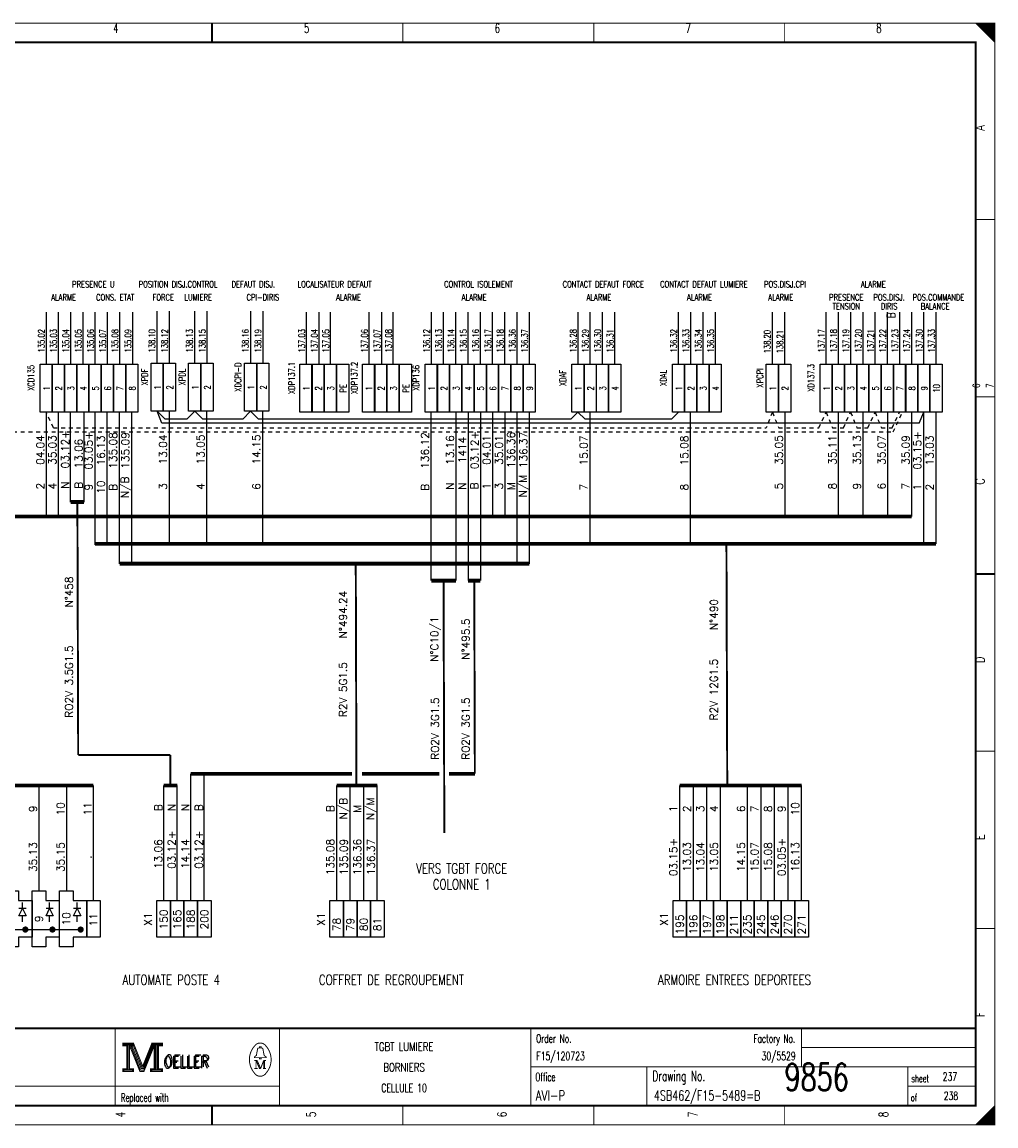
# Model space of a CAD drawing. Header units: centimetres. Extents: x 0 to 491, y -1040 to 69.
# Tile 23 of 181: x 365 to 391, y -920 to -891. Entities that reach past the tile are written whole.
import ezdxf
from ezdxf.enums import TextEntityAlignment as Align

# ---------------------------------------------------------------- set-up
doc = ezdxf.new("R2010")
doc.units = ezdxf.units.CM
doc.header["$MEASUREMENT"] = 0
for name, pattern in [('CONTINU', [0]), ('DISCONTINU', [0.15, 0.1, -0.05]), ('POINTILLE2', [0.1, 0.05, -0.05])]:
    doc.linetypes.add(name, pattern=pattern)
doc.layers.get('0').update_dxf_attribs({"color": 9, "linetype": 'CONTINUOUS'})
for name, color, linetype in [('POINTILLE', 5, 'DISCONTINU'), ('SCH-3', 3, 'CONTINU'), ('TEXTE', 3, 'CONTINUOUS'), ('TRAIFIN', 1, 'CONTINUOUS'), ('TRAIGROS', 2, 'CONTINUOUS'), ('TRAIMOY', 4, 'CONTINUOUS')]:
    doc.layers.add(name, color=color, linetype=linetype)
doc.styles.get("Standard").update_dxf_attribs({"font": 'romans.shx', "bigfont": 'TXT.shx'})

# ---------------------------------------------------------------- blocks, each defined once
blk = doc.blocks.new('BRND')
at = {"layer": 'TRAIFIN'}
for p, q in [((-0.73, -4.53), (0.8, -4.53)), ((0.8, -5.47), (0.8, -3.59)), ((0.8, -3.59), (2.68, -4.53)), ((2.68, -4.53), (0.8, -5.47)), ((2.68, -5.47), (2.68, -3.59)), ((2.68, -4.53), (4.27, -4.53))]:
    blk.add_line(p, q, dxfattribs=at)
at = {"layer": 'TRAIMOY'}
blk.add_lwpolyline([(-4.75, -7), (-4.75, -3.5), (-7.25, -3.5), (-7.25, 0), (7.25, 0), (7.25, -3.5), (4.75, -3.5), (4.75, -7)], close=True, dxfattribs=at)

msp = doc.modelspace()

# ---------------------------------------------------------------- linework, layer by layer
at = {"color": 0, "linetype": 'Continuous'}
for p, q in [((365.968, -900.321), (365.968, -898.977)), ((366.281, -900.321), (366.281, -898.977)), ((366.6, -900.321), (366.6, -898.977)), ((366.917, -900.321), (366.917, -898.977)), ((367.233, -900.321), (367.233, -898.977)), ((367.55, -900.321), (367.55, -898.977)), ((367.866, -900.321), (367.866, -898.977)), ((368.205, -900.321), (368.205, -898.977)), ((368.838, -900.298), (368.838, -898.954)), ((369.154, -900.298), (369.154, -898.954)), ((369.809, -900.298), (369.809, -898.954)), ((370.126, -900.298), (370.126, -898.954)), ((371.256, -900.298), (371.256, -898.954)), ((371.572, -900.298), (371.572, -898.954)), ((372.696, -900.321), (372.696, -898.977)), ((373.024, -900.321), (373.024, -898.977)), ((373.318, -900.321), (373.318, -898.977)), ((374.318, -900.321), (374.318, -898.977)), ((374.645, -900.321), (374.645, -898.977)), ((374.939, -900.321), (374.939, -898.977)), ((375.928, -900.321), (375.928, -898.977)), ((376.241, -900.321), (376.241, -898.977)), ((376.561, -900.321), (376.561, -898.977)), ((376.877, -900.321), (376.877, -898.977)), ((377.193, -900.321), (377.193, -898.977)), ((377.51, -900.321), (377.51, -898.977)), ((377.826, -900.321), (377.826, -898.977)), ((378.142, -900.321), (378.142, -898.977)), ((378.459, -900.321), (378.459, -898.977)), ((379.721, -900.321), (379.721, -898.977)), ((380.035, -900.321), (380.035, -898.977)), ((380.354, -900.321), (380.354, -898.977)), ((380.671, -900.321), (380.671, -898.977)), ((382.32, -900.321), (382.32, -898.977)), ((382.634, -900.321), (382.634, -898.977)), ((382.953, -900.321), (382.953, -898.977)), ((383.269, -900.321), (383.269, -898.977)), ((384.75, -900.321), (384.75, -898.977)), ((385.066, -900.321), (385.066, -898.977)), ((386.139, -900.321), (386.139, -898.977)), ((386.453, -900.321), (386.453, -898.977)), ((386.772, -900.321), (386.772, -898.977)), ((387.088, -900.321), (387.088, -898.977)), ((387.405, -900.321), (387.405, -898.977)), ((387.721, -900.321), (387.721, -898.977)), ((388.038, -900.321), (388.038, -898.977)), ((388.348, -900.321), (388.348, -898.977)), ((388.665, -900.321), (388.665, -898.977)), ((388.981, -900.321), (388.981, -898.977))]:
    msp.add_line(p, q, dxfattribs=at)
at = {"color": 0, "const_width": 0.025, "flags": 128}
for points in [[(350, -905.75), (350, -891.5), (390.5, -891.5), (390.5, -920), (350, -920), (350, -905.75)], [(390, -891.5), (390.5, -892), (390.475, -891.975), (390.475, -891.5), (390.45, -891.5), (390.45, -891.95), (390.425, -891.925), (390.425, -891.5), (390.4, -891.5), (390.4, -891.9), (390.375, -891.875), (390.375, -891.5), (390.35, -891.5), (390.35, -891.85), (390.325, -891.825)], [(390.15, -891.65), (390.15, -891.5), (390.125, -891.5), (390.125, -891.625), (390.1, -891.6), (390.1, -891.5), (390.075, -891.5), (390.075, -891.575), (390.05, -891.55), (390.05, -891.5), (390.025, -891.5), (390.025, -891.525)], [(390.325, -891.825), (390.325, -891.5), (390.3, -891.5), (390.3, -891.8), (390.275, -891.775), (390.275, -891.5), (390.25, -891.5), (390.25, -891.75), (390.225, -891.725), (390.225, -891.5), (390.2, -891.5), (390.2, -891.7), (390.175, -891.675), (390.175, -891.5), (390.15, -891.5)], [(367.95, -917.88), (367.95, -917.95), (368.05, -917.95), (368.05, -918.55), (367.95, -918.55), (367.95, -918.62), (368.22, -918.62), (368.22, -918.55), (368.12, -918.55), (368.12, -917.95), (368.22, -917.95), (368.22, -917.88), (367.95, -917.88)], [(368.22, -917.88), (368.46, -918.48), (368.7, -917.88)], [(368.7, -917.88), (368.7, -917.95), (368.8, -917.95), (368.8, -918.55), (368.7, -918.55), (368.7, -918.62), (368.97, -918.62), (368.97, -918.55), (368.87, -918.55), (368.87, -917.95), (368.97, -917.95), (368.97, -917.88), (368.7, -917.88)], [(368.07, -917.93), (368.07, -918.57), (368.1, -918.57), (368.1, -917.93)], [(368.12, -917.95), (368.39, -918.62), (368.49, -918.62), (368.76, -917.95)], [(368.18, -917.95), (368.42, -918.54), (368.46, -918.54)], [(368.22, -917.95), (368.44, -918.51), (368.47, -918.51)], [(368.46, -918.58), (368.49, -918.58), (368.74, -917.95)], [(368.46, -918.54), (368.48, -918.54), (368.72, -917.95)], [(368.76, -917.95), (368.76, -918.55), (368.66, -918.55), (368.66, -918.62), (368.71, -918.62)], [(368.78, -917.93), (368.78, -918.57), (368.83, -918.57), (368.83, -917.93), (368.85, -917.93), (368.85, -918.57)], [(371.48, -918.26), (371.35, -918.26), (371.35, -918.24), (371.4, -918.2), (371.43, -918.04)], [(371.48, -918.01), (371.48, -917.98), (371.52, -917.98), (371.52, -918.01)], [(371.52, -918.26), (371.65, -918.26), (371.65, -918.24), (371.6, -918.2), (371.57, -918.04)], [(371.39, -918.33), (371.39, -918.54), (371.35, -918.54)], [(371.39, -918.33), (371.48, -918.54), (371.51, -918.54)], [(390.475, -919.525), (390.475, -920), (390.45, -920), (390.45, -919.55), (390.425, -919.575), (390.425, -920), (390.4, -920), (390.4, -919.6), (390.375, -919.625), (390.375, -920), (390.35, -920), (390.35, -919.65), (390.325, -919.675), (390.325, -920), (390.3, -920)], [(390.125, -919.875), (390.125, -920), (390.1, -920), (390.1, -919.9), (390.075, -919.925), (390.075, -920), (390.05, -920), (390.05, -919.95), (390.025, -919.975), (390.025, -920)], [(390.3, -920), (390.3, -919.7), (390.275, -919.725), (390.275, -920), (390.25, -920), (390.25, -919.75), (390.225, -919.775), (390.225, -920), (390.2, -920), (390.2, -919.8), (390.175, -919.825), (390.175, -920), (390.15, -920), (390.15, -919.85), (390.125, -919.875)]]:
    msp.add_lwpolyline(points, dxfattribs=at)
at = {"color": 0, "flags": 128}
for points, const_width in [([(350, -891.5), (390.5, -891.5), (390.5, -920), (350, -920)], 0.025), ([(350.5, -892), (390, -892), (390, -919.5), (350.5, -919.5)], 0.05), ([(350.5, -892), (390, -892), (390, -919.5), (350.5, -919.5)], 0.025), ([(367.97, -917.9), (368.2, -917.9), (368.2, -917.93), (367.97, -917.93)], 0.025), ([(368.72, -917.9), (368.95, -917.9), (368.95, -917.93), (368.72, -917.93)], 0.025), ([(371.48, -918.26), (371.52, -918.26), (371.52, -918.29), (371.48, -918.29)], 0.025), ([(367.97, -918.57), (368.2, -918.57), (368.2, -918.6), (367.97, -918.6)], 0.025), ([(368.68, -918.57), (368.95, -918.57), (368.95, -918.6), (368.68, -918.6)], 0.025)]:
    msp.add_lwpolyline(points, close=True, dxfattribs=dict(at, const_width=const_width))
at = {"color": 0}
for points, const_width in [([(370.25, -892), (370.25, -891.5)], 0.05), ([(370.25, -891.5), (370.25, -892)], 0.025), ([(375.188, -891.5), (375.188, -892)], 0.025), ([(380.125, -891.5), (380.125, -892)], 0.025), ([(385.062, -891.5), (385.062, -892)], 0.025), ([(390.5, -896.583), (390, -896.583)], 0.025), ([(390.5, -901.167), (390, -901.167)], 0.025), ([(390, -905.75), (390.5, -905.75)], 0.05), ([(390.5, -905.75), (390, -905.75)], 0.025), ([(390.5, -910.333), (390, -910.333)], 0.025), ([(390.5, -914.917), (390, -914.917)], 0.025), ([(390, -917.5), (350.5, -917.5)], 0.05), ([(367.75, -917.5), (367.75, -919.5)], 0.025), ([(372, -917.5), (372, -919.5)], 0.025), ([(378.5, -917.5), (378.5, -919.5)], 0.025), ([(385.5, -917.5), (385.5, -918.5)], 0.025), ([(368.15, -917.95), (368.4, -918.58)], 0.025), ([(368.47, -918.51), (368.7, -917.94)], 0.025), ([(371.46, -918.01), (371.55, -918.01)], 0.025), ([(385.5, -918), (390, -918)], 0.025), ([(371.35, -918.33), (371.42, -918.33)], 0.025), ([(371.42, -918.33), (371.51, -918.54)], 0.025), ([(371.51, -918.54), (371.59, -918.33)], 0.025), ([(371.59, -918.54), (371.59, -918.33)], 0.025), ([(371.59, -918.33), (371.65, -918.33)], 0.025), ([(371.61, -918.33), (371.61, -918.54)], 0.025), ([(368.4, -918.58), (368.46, -918.58)], 0.025), ([(371.39, -918.54), (371.43, -918.54)], 0.025), ([(371.65, -918.54), (371.57, -918.54)], 0.025), ([(378.5, -918.5), (390, -918.5)], 0.025), ([(381.5, -918.5), (381.5, -919.5)], 0.025), ([(388.25, -918.5), (388.25, -919.5)], 0.025), ([(350.5, -919), (372, -919)], 0.025), ([(388.25, -919), (390, -919)], 0.025), ([(370.25, -919.5), (370.25, -920)], 0.05), ([(370.25, -920), (370.25, -919.5)], 0.025), ([(375.188, -920), (375.188, -919.5)], 0.025), ([(380.125, -920), (380.125, -919.5)], 0.025), ([(385.062, -920), (385.062, -919.5)], 0.025), ([(390.5, -919.5), (390, -920)], 0.025)]:
    msp.add_lwpolyline(points, dxfattribs=dict(at, const_width=const_width))
at = {"color": 0, "linetype": 'Continuous'}
for points in [[(365.805, -900.322), (366.122, -900.322), (366.122, -901.564), (365.805, -901.564)], [(366.119, -900.322), (366.435, -900.322), (366.435, -901.564), (366.119, -901.564)], [(366.438, -900.322), (366.754, -900.322), (366.754, -901.564), (366.438, -901.564)], [(366.754, -900.322), (367.071, -900.322), (367.071, -901.564), (366.754, -901.564)], [(367.071, -900.322), (367.387, -900.322), (367.387, -901.564), (367.071, -901.564)], [(367.387, -900.322), (367.704, -900.322), (367.704, -901.564), (367.387, -901.564)], [(367.704, -900.322), (368.02, -900.322), (368.02, -901.564), (367.704, -901.564)], [(368.02, -900.322), (368.336, -900.322), (368.336, -901.564), (368.02, -901.564)], [(368.675, -900.299), (368.992, -900.299), (368.992, -901.542), (368.675, -901.542)], [(368.992, -900.299), (369.308, -900.299), (369.308, -901.542), (368.992, -901.542)], [(369.647, -900.299), (369.963, -900.299), (369.963, -901.542), (369.647, -901.542)], [(369.963, -900.299), (370.28, -900.299), (370.28, -901.542), (369.963, -901.542)], [(371.093, -900.299), (371.41, -900.299), (371.41, -901.542), (371.093, -901.542)], [(371.41, -900.299), (371.726, -900.299), (371.726, -901.542), (371.41, -901.542)], [(372.523, -900.322), (372.839, -900.322), (372.839, -901.564), (372.523, -901.564)], [(372.836, -900.322), (373.153, -900.322), (373.153, -901.564), (372.836, -901.564)], [(373.155, -900.322), (373.472, -900.322), (373.472, -901.564), (373.155, -901.564)], [(373.475, -900.322), (373.791, -900.322), (373.791, -901.564), (373.475, -901.564)], [(374.144, -900.322), (374.46, -900.322), (374.46, -901.564), (374.144, -901.564)], [(374.458, -900.322), (374.774, -900.322), (374.774, -901.564), (374.458, -901.564)], [(374.777, -900.322), (375.093, -900.322), (375.093, -901.564), (374.777, -901.564)], [(375.096, -900.322), (375.412, -900.322), (375.412, -901.564), (375.096, -901.564)], [(375.765, -900.322), (376.082, -900.322), (376.082, -901.564), (375.765, -901.564)], [(376.079, -900.322), (376.395, -900.322), (376.395, -901.564), (376.079, -901.564)], [(376.398, -900.322), (376.715, -900.322), (376.715, -901.564), (376.398, -901.564)], [(376.715, -900.322), (377.031, -900.322), (377.031, -901.564), (376.715, -901.564)], [(377.031, -900.322), (377.347, -900.322), (377.347, -901.564), (377.031, -901.564)], [(377.347, -900.322), (377.664, -900.322), (377.664, -901.564), (377.347, -901.564)], [(377.664, -900.322), (377.98, -900.322), (377.98, -901.564), (377.664, -901.564)], [(377.98, -900.322), (378.296, -900.322), (378.296, -901.564), (377.98, -901.564)], [(378.296, -900.322), (378.613, -900.322), (378.613, -901.564), (378.296, -901.564)], [(379.559, -900.322), (379.875, -900.322), (379.875, -901.564), (379.559, -901.564)], [(379.873, -900.322), (380.189, -900.322), (380.189, -901.564), (379.873, -901.564)], [(380.192, -900.322), (380.508, -900.322), (380.508, -901.564), (380.192, -901.564)], [(380.508, -900.322), (380.825, -900.322), (380.825, -901.564), (380.508, -901.564)], [(382.158, -900.322), (382.474, -900.322), (382.474, -901.564), (382.158, -901.564)], [(382.471, -900.322), (382.788, -900.322), (382.788, -901.564), (382.471, -901.564)], [(382.791, -900.322), (383.107, -900.322), (383.107, -901.564), (382.791, -901.564)], [(383.107, -900.322), (383.423, -900.322), (383.423, -901.564), (383.107, -901.564)], [(384.587, -900.322), (384.904, -900.322), (384.904, -901.564), (384.587, -901.564)], [(384.904, -900.322), (385.22, -900.322), (385.22, -901.564), (384.904, -901.564)], [(385.977, -900.322), (386.293, -900.322), (386.293, -901.564), (385.977, -901.564)], [(386.291, -900.322), (386.607, -900.322), (386.607, -901.564), (386.291, -901.564)], [(386.61, -900.322), (386.926, -900.322), (386.926, -901.564), (386.61, -901.564)], [(386.926, -900.322), (387.242, -900.322), (387.242, -901.564), (386.926, -901.564)], [(387.242, -900.322), (387.559, -900.322), (387.559, -901.564), (387.242, -901.564)], [(387.559, -900.322), (387.875, -900.322), (387.875, -901.564), (387.559, -901.564)], [(387.875, -900.322), (388.192, -900.322), (388.192, -901.564), (387.875, -901.564)], [(388.186, -900.322), (388.502, -900.322), (388.502, -901.564), (388.186, -901.564)], [(388.502, -900.322), (388.819, -900.322), (388.819, -901.564), (388.502, -901.564)], [(388.819, -900.322), (389.135, -900.322), (389.135, -901.564), (388.819, -901.564)]]:
    msp.add_lwpolyline(points, close=True, dxfattribs=at)
at = {"color": 0, "const_width": 0.025, "flags": 128}
for points in [[(371.649, -917.96, 0.530775), (371.351, -917.959, 0.530775)], [(371.35, -917.961, 0.373815), (371.349, -918.657, 0.373815)], [(371.46, -918.01, 0.414214), (371.43, -918.04, 0.414214)], [(371.57, -918.04, 0.414214), (371.54, -918.01, 0.414214)], [(371.65, -918.66, 0.378582), (371.646, -917.956, 0.378582)], [(371.35, -918.66, 0.532213), (371.649, -918.661, 0.532213)]]:
    msp.add_lwpolyline(points, format="xyb", dxfattribs=at)
at = {"layer": 'POINTILLE', "color": 0}
for points, const_width in [([(366.771, -903.888), (366.792, -910.431)], 0.05), ([(383.556, -904.971), (383.577, -911.23)], 0.05), ([(373.97, -905.484), (373.988, -911.23)], 0.05), ([(376.24, -905.922), (376.261, -912.449)], 0.05), ([(377.034, -905.922), (377.05, -910.918)], 0.05), ([(369.178, -910.431), (366.792, -910.431)], 0.05), ([(369.178, -911.221), (369.178, -910.431)], 0.05), ([(373.875, -910.918), (369.703, -910.918)], 0.1), ([(376.13, -910.918), (374.128, -910.918)], 0.1), ([(377.05, -910.918), (376.383, -910.918)], 0.1)]:
    msp.add_lwpolyline(points, dxfattribs=dict(at, const_width=const_width))
at = {"layer": 'TRAIFIN', "color": 0}
for p, q in [((365.963, -901.564), (365.963, -904.264)), ((366.277, -901.564), (366.277, -904.264)), ((366.596, -903.888), (366.596, -901.564)), ((366.946, -903.888), (366.946, -901.564)), ((367.229, -904.993), (367.229, -901.564)), ((367.545, -904.993), (367.545, -901.564)), ((367.862, -905.484), (367.862, -901.564)), ((368.178, -905.484), (368.178, -901.564)), ((369.039, -901.747), (368.833, -901.542)), ((368.957, -901.848), (368.833, -901.542)), ((369.15, -904.971), (369.15, -901.542)), ((369.599, -901.747), (369.805, -901.542)), ((370.011, -901.747), (369.805, -901.542)), ((370.122, -904.971), (370.122, -901.542)), ((371.046, -901.747), (371.251, -901.542)), ((371.457, -901.747), (371.251, -901.542)), ((371.568, -904.971), (371.568, -901.542)), ((375.924, -905.922), (375.924, -901.564)), ((376.559, -901.564), (376.559, -905.922)), ((376.876, -901.564), (376.876, -905.922)), ((377.192, -901.564), (377.192, -905.922)), ((377.506, -901.564), (377.506, -904.264)), ((377.822, -901.564), (377.822, -904.264)), ((378.138, -901.564), (378.138, -905.484)), ((378.455, -901.564), (378.455, -905.484)), ((379.534, -901.747), (379.717, -901.564)), ((379.9, -901.747), (379.717, -901.564)), ((380.031, -904.971), (380.031, -901.564)), ((382.133, -901.747), (382.316, -901.564)), ((382.63, -904.971), (382.63, -901.564)), ((385.062, -901.564), (385.062, -904.264)), ((386.449, -901.564), (386.449, -904.264)), ((387.084, -901.564), (387.084, -904.264)), ((387.717, -901.564), (387.717, -904.264)), ((388.344, -901.564), (388.344, -904.264)), ((388.542, -901.848), (388.66, -901.564)), ((388.66, -904.971), (388.66, -901.564)), ((388.977, -904.971), (388.977, -901.564)), ((388.542, -901.848), (368.957, -901.848)), ((369.599, -901.747), (369.039, -901.747)), ((371.046, -901.747), (370.011, -901.747)), ((379.534, -901.747), (371.457, -901.747)), ((382.133, -901.747), (379.9, -901.747)), ((369.703, -914.196), (369.703, -910.918)), ((370.053, -914.196), (370.053, -910.918)), ((365.776, -911.221), (365.776, -913.946)), ((366.486, -911.221), (366.486, -913.946)), ((367.186, -914.196), (367.186, -911.221)), ((369.003, -914.196), (369.003, -911.221)), ((369.353, -914.196), (369.353, -911.221)), ((373.477, -914.196), (373.477, -911.221)), ((373.827, -914.196), (373.827, -911.221)), ((374.177, -914.196), (374.177, -911.221)), ((374.527, -914.196), (374.527, -911.221)), ((382.35, -914.196), (382.35, -911.221)), ((382.7, -914.196), (382.7, -911.221)), ((383.05, -914.196), (383.05, -911.221)), ((383.4, -914.196), (383.4, -911.221)), ((384.1, -914.196), (384.1, -911.221)), ((384.45, -914.196), (384.45, -911.221)), ((384.8, -914.196), (384.8, -911.221)), ((385.15, -914.196), (385.15, -911.221)), ((385.5, -914.196), (385.5, -911.221))]:
    msp.add_line(p, q, dxfattribs=at)
at = {"layer": 'TRAIFIN', "color": 0, "linetype": 'POINTILLE2'}
for p, q in [((366.151, -901.969), (365.963, -901.564)), ((384.745, -901.564), (384.583, -901.969)), ((384.745, -901.564), (384.907, -901.969)), ((385.947, -901.969), (386.135, -901.564)), ((386.135, -901.564), (386.297, -901.969)), ((386.58, -901.969), (386.768, -901.564)), ((386.768, -901.564), (386.93, -901.969)), ((387.213, -901.969), (387.401, -901.564)), ((387.401, -901.564), (387.563, -901.969)), ((387.846, -901.969), (388.033, -901.564)), ((387.87, -902.074), (388.106, -901.564)), ((352.906, -902.074), (387.87, -902.074)), ((366.151, -901.969), (384.583, -901.969)), ((384.907, -901.969), (385.947, -901.969)), ((386.297, -901.969), (386.58, -901.969)), ((386.93, -901.969), (387.213, -901.969)), ((387.563, -901.969), (387.846, -901.969))]:
    msp.add_line(p, q, dxfattribs=at)
at = {"layer": 'TRAIFIN', "color": 0, "const_width": 0.072}
for points in [[(365.426, -914.99, 1), (365.426, -914.902, 1)], [(366.126, -914.99, 1), (366.126, -914.902, 1)], [(366.856, -914.99, 1), (366.856, -914.902, 1)]]:
    msp.add_lwpolyline(points, format="xyb", close=True, dxfattribs=at)
at = {"layer": 'TRAIGROS', "color": 0}
msp.add_line((361.922, -914.946), (366.856, -914.946), dxfattribs=at)
at = {"layer": 'TRAIGROS', "color": 0, "const_width": 0.1}
for points in [[(366.946, -903.888), (366.596, -903.888)], [(353.424, -904.264), (388.344, -904.264)], [(367.229, -904.971), (388.977, -904.971)], [(367.862, -905.484), (378.455, -905.484)], [(375.924, -905.922), (376.559, -905.922)], [(376.876, -905.922), (377.192, -905.922)], [(360.886, -911.221), (367.186, -911.221)], [(369.353, -911.221), (369.003, -911.221)], [(373.477, -911.221), (374.527, -911.221)], [(382.35, -911.221), (385.5, -911.221)]]:
    msp.add_lwpolyline(points, dxfattribs=at)
at = {"layer": 'TRAIMOY', "color": 0}
for points in [[(367.011, -915.146), (367.011, -914.196), (367.361, -914.196), (367.361, -915.146)], [(369.178, -914.196), (369.178, -915.146), (368.828, -915.146), (368.828, -914.196)], [(369.528, -914.196), (369.528, -915.146), (369.178, -915.146), (369.178, -914.196)], [(369.878, -914.196), (369.878, -915.146), (369.528, -915.146), (369.528, -914.196)], [(370.228, -914.196), (370.228, -915.146), (369.878, -915.146), (369.878, -914.196)], [(373.652, -914.196), (373.652, -915.146), (373.302, -915.146), (373.302, -914.196)], [(374.002, -914.196), (374.002, -915.146), (373.652, -915.146), (373.652, -914.196)], [(374.352, -914.196), (374.352, -915.146), (374.002, -915.146), (374.002, -914.196)], [(374.702, -914.196), (374.702, -915.146), (374.352, -915.146), (374.352, -914.196)], [(382.525, -914.196), (382.525, -915.146), (382.175, -915.146), (382.175, -914.196)], [(382.875, -914.196), (382.875, -915.146), (382.525, -915.146), (382.525, -914.196)], [(383.225, -914.196), (383.225, -915.146), (382.875, -915.146), (382.875, -914.196)], [(383.575, -914.196), (383.575, -915.146), (383.225, -915.146), (383.225, -914.196)], [(383.925, -914.196), (383.925, -915.146), (383.575, -915.146), (383.575, -914.196)], [(384.275, -914.196), (384.275, -915.146), (383.925, -915.146), (383.925, -914.196)], [(384.625, -914.196), (384.625, -915.146), (384.275, -915.146), (384.275, -914.196)], [(384.975, -914.196), (384.975, -915.146), (384.625, -915.146), (384.625, -914.196)], [(385.325, -914.196), (385.325, -915.146), (384.975, -915.146), (384.975, -914.196)], [(385.675, -914.196), (385.675, -915.146), (385.325, -915.146), (385.325, -914.196)]]:
    msp.add_lwpolyline(points, close=True, dxfattribs=at)

# ---------------------------------------------------------------- block references
at = {"layer": 'SCH-3', "color": 0, "xscale": 0.1, "yscale": 0.1, "zscale": 0.1, "rotation": 90}
for p in [(364.901, -914.671), (365.601, -914.671), (366.311, -914.671)]:
    msp.add_blockref('BRND', p, dxfattribs=at)

# ---------------------------------------------------------------- texts
at = {"color": 0}
for s, height, width, p in [('4', 0.238, 0.672, (367.766, -891.514)), ('5', 0.238, 0.672, (372.699, -891.514)), ('6', 0.238, 0.672, (377.632, -891.514)), ('7', 0.238, 0.672, (382.566, -891.514)), ('8', 0.238, 0.672, (387.499, -891.514)), ('PRESENCE U', 0.165, 0.736, (367.184, -898.173)), ('POSITION DISJ.CONTROL', 0.16502, 0.736, (369.376, -898.173)), ('DEFAUT DISJ.', 0.16502, 0.736, (371.32, -898.173)), ('LOCALISATEUR DEFAUT', 0.16502, 0.736, (373.422, -898.173)), ('CONTROL ISOLEMENT', 0.16502, 0.736, (377.145, -898.173)), ('CONTACT DEFAUT FORCE', 0.16502, 0.736, (380.373, -898.173)), ('CONTACT DEFAUT LUMIERE', 0.16502, 0.736, (382.972, -898.173)), ('POS.DISJ.CPI', 0.16502, 0.736, (385.074, -898.173)), ('ALARME', 0.165, 0.736, (387.356, -898.173)), ('ALARME', 0.165, 0.736, (366.416, -898.512)), ('CONS. ETAT', 0.165, 0.736, (367.749, -898.512)), ('FORCE', 0.165, 0.736, (368.992, -898.512)), ('LUMIERE', 0.165, 0.736, (369.896, -898.512)), ('CPI-DIRIS', 0.165, 0.736, (371.568, -898.512)), ('ALARME', 0.165, 0.736, (373.783, -898.512)), ('ALARME', 0.165, 0.736, (377.032, -898.512)), ('ALARME', 0.165, 0.736, (380.26, -898.512)), ('ALARME', 0.165, 0.736, (382.859, -898.512)), ('ALARME', 0.165, 0.736, (384.961, -898.512)), ('PRESENCE', 0.165, 0.736, (386.656, -898.512)), ('TENSION', 0.165, 0.736, (386.656, -898.743)), ('POS.DISJ.', 0.165, 0.736, (387.763, -898.512)), ('DIRIS', 0.165, 0.736, (387.763, -898.743)), ('POS.COMMANDE', 0.16502, 0.736, (389.04, -898.512)), ('BALANCE', 0.165, 0.736, (388.955, -898.743)), ('VERS TGBT FORCE', 0.26194, 0.736, (376.711, -913.235)), ('COLONNE 1', 0.2619, 0.736, (376.711, -913.644)), ('AUTOMATE POSTE 4', 0.26194, 0.736, (369.198, -916.117)), ('COFFRET DE REGROUPEMENT', 0.26194, 0.736, (374.892, -916.117)), ('ARMOIRE ENTREES DEPORTEES', 0.26194, 0.736, (383.765, -916.117)), ('TGBT LUMIERE', 0.21431, 0.7536, (375.219, -917.87)), ('BORNIERS', 0.2143, 0.76, (375.219, -918.403)), ('CELLULE 10', 0.2143, 0.681231, (375.219, -918.935))]:
    msp.add_text(s, height=height, dxfattribs=dict(at, width=width)).set_placement(p, align=Align.TOP_CENTER)
at = {"color": 0, "width": 0.76}
for s, height, p in [('A', 0.238, (389.991, -894.283)), ('B', 0.214, (387.706, -899.131)), ('C', 0.238, (389.992, -903.439)), ('D', 0.238, (389.992, -908.053)), ('E', 0.238, (389.991, -912.632)), ('F', 0.238, (389.991, -917.21))]:
    msp.add_text(s, height=height, rotation=90, dxfattribs=at).set_placement(p, align=Align.TOP_LEFT)
at = {"color": 0}
for s, height, width, p in [('135.02', 0.165, 0.736, (365.757, -899.718)), ('135.03', 0.165, 0.736, (366.071, -899.718)), ('135.04', 0.165, 0.736, (366.39, -899.718)), ('135.05', 0.165, 0.736, (366.712, -899.718)), ('135.06', 0.165, 0.736, (367.029, -899.718)), ('135.07', 0.165, 0.736, (367.345, -899.718)), ('135.08', 0.165, 0.736, (367.661, -899.718)), ('135.09', 0.165, 0.736, (368, -899.718)), ('138.10', 0.165, 0.736, (368.616, -899.718)), ('138.12', 0.165, 0.736, (368.944, -899.718)), ('138.13', 0.165, 0.736, (369.588, -899.718)), ('138.15', 0.165, 0.736, (369.916, -899.718)), ('138.16', 0.165, 0.736, (371.034, -899.718)), ('138.19', 0.165, 0.736, (371.362, -899.718)), ('137.03', 0.165, 0.736, (372.492, -899.718)), ('137.04', 0.165, 0.736, (372.819, -899.718)), ('137.05', 0.165, 0.736, (373.113, -899.718)), ('137.06', 0.165, 0.736, (374.113, -899.718)), ('137.07', 0.165, 0.736, (374.441, -899.718)), ('137.08', 0.165, 0.736, (374.735, -899.718)), ('136.12', 0.165, 0.736, (375.718, -899.718)), ('136.13', 0.165, 0.736, (376.031, -899.718)), ('136.14', 0.165, 0.736, (376.35, -899.718)), ('136.15', 0.165, 0.736, (376.672, -899.718)), ('136.16', 0.165, 0.736, (376.989, -899.718)), ('136.17', 0.165, 0.736, (377.305, -899.718)), ('136.18', 0.165, 0.736, (377.622, -899.718)), ('136.36', 0.165, 0.736, (377.938, -899.718)), ('136.37', 0.165, 0.736, (378.254, -899.718)), ('136.28', 0.165, 0.736, (379.511, -899.718)), ('136.29', 0.165, 0.736, (379.825, -899.718)), ('136.30', 0.165, 0.736, (380.144, -899.718)), ('136.31', 0.165, 0.736, (380.466, -899.718)), ('136.32', 0.165, 0.736, (382.11, -899.718)), ('136.33', 0.165, 0.736, (382.424, -899.718)), ('136.34', 0.165, 0.736, (382.743, -899.718)), ('136.35', 0.165, 0.736, (383.065, -899.718)), ('138.20', 0.165, 0.736, (384.528, -899.74)), ('138.21', 0.165, 0.736, (384.856, -899.74)), ('137.17', 0.165, 0.736, (385.929, -899.718)), ('137.18', 0.165, 0.736, (386.243, -899.718)), ('137.19', 0.165, 0.736, (386.562, -899.718)), ('137.20', 0.165, 0.736, (386.884, -899.718)), ('137.21', 0.165, 0.736, (387.2, -899.718)), ('137.22', 0.165, 0.736, (387.517, -899.718)), ('137.23', 0.165, 0.736, (387.833, -899.718)), ('137.24', 0.165, 0.736, (388.138, -899.718)), ('137.30', 0.165, 0.736, (388.46, -899.718)), ('137.33', 0.165, 0.736, (388.777, -899.718)), ('XCD135', 0.165, 0.736, (365.488, -900.68)), ('XPDF', 0.165, 0.736, (368.426, -900.657)), ('XPDL', 0.165, 0.736, (369.398, -900.657)), ('XDCPI-D', 0.165, 0.736, (370.844, -900.657)), ('XDP137.1', 0.165, 0.736, (372.228, -900.68)), ('XDP137.2', 0.165, 0.736, (373.849, -900.68)), ('XDP136', 0.165, 0.736, (375.448, -900.68)), ('XPCPI', 0.165, 0.736, (384.338, -900.68)), ('XD137.3', 0.165, 0.736, (385.66, -900.68)), ('XDAF', 0.165, 0.736, (379.242, -900.68)), ('XDAL', 0.165, 0.736, (381.841, -900.68)), ('1', 0.165, 0.736, (365.893, -900.949)), ('2', 0.165, 0.736, (366.207, -900.949)), ('3', 0.165, 0.736, (366.526, -900.949)), ('4', 0.165, 0.736, (366.842, -900.949)), ('5', 0.165, 0.736, (367.159, -900.949)), ('6', 0.165, 0.736, (367.475, -900.949)), ('7', 0.165, 0.736, (367.791, -900.949)), ('8', 0.165, 0.736, (368.108, -900.949)), ('1', 0.165, 0.736, (368.763, -900.926)), ('2', 0.165, 0.736, (369.079, -900.926)), ('1', 0.165, 0.736, (369.735, -900.926)), ('2', 0.165, 0.736, (370.051, -900.926)), ('1', 0.165, 0.736, (371.181, -900.926)), ('2', 0.165, 0.736, (371.497, -900.926)), ('1', 0.165, 0.736, (372.61, -900.949)), ('2', 0.165, 0.736, (372.924, -900.949)), ('3', 0.165, 0.736, (373.243, -900.949)), ('PE', 0.165, 0.736, (373.562, -900.949)), ('1', 0.165, 0.736, (374.232, -900.949)), ('2', 0.165, 0.736, (374.545, -900.949)), ('3', 0.165, 0.736, (374.865, -900.949)), ('PE', 0.165, 0.736, (375.184, -900.949)), ('1', 0.165, 0.736, (375.853, -900.949)), ('2', 0.165, 0.736, (376.167, -900.949)), ('3', 0.165, 0.736, (376.486, -900.949)), ('4', 0.165, 0.736, (376.802, -900.949)), ('5', 0.165, 0.736, (377.119, -900.949)), ('6', 0.165, 0.736, (377.435, -900.949)), ('7', 0.165, 0.736, (377.751, -900.949)), ('8', 0.165, 0.736, (378.068, -900.949)), ('9', 0.165, 0.736, (378.384, -900.949)), ('1', 0.165, 0.736, (379.647, -900.949)), ('2', 0.165, 0.736, (379.96, -900.949)), ('3', 0.165, 0.736, (380.28, -900.949)), ('4', 0.165, 0.736, (380.596, -900.949)), ('1', 0.165, 0.736, (382.246, -900.949)), ('2', 0.165, 0.736, (382.559, -900.949)), ('3', 0.165, 0.736, (382.878, -900.949)), ('4', 0.165, 0.736, (383.195, -900.949)), ('1', 0.165, 0.736, (384.675, -900.949)), ('2', 0.165, 0.736, (384.991, -900.949)), ('1', 0.165, 0.736, (386.065, -900.949)), ('2', 0.165, 0.736, (386.378, -900.949)), ('3', 0.165, 0.736, (386.697, -900.949)), ('4', 0.165, 0.736, (387.014, -900.949)), ('5', 0.165, 0.736, (387.33, -900.949)), ('6', 0.165, 0.736, (387.647, -900.949)), ('7', 0.165, 0.736, (387.963, -900.949)), ('8', 0.165, 0.736, (388.274, -900.949)), ('9', 0.165, 0.736, (388.59, -900.949)), ('10', 0.165, 0.736, (388.906, -900.949)), ('6', 0.183, 0.736, (389.925, -900.881)), ('7', 0.183, 0.736, (390.276, -900.881)), ('4', 0.238, 0.672, (367.766, -919.73)), ('5', 0.238, 0.672, (372.699, -919.73)), ('6', 0.238, 0.672, (377.632, -919.73)), ('7', 0.238, 0.672, (382.566, -919.73)), ('8', 0.238, 0.672, (387.499, -919.73))]:
    msp.add_text(s, height=height, rotation=90, dxfattribs=dict(at, width=width)).set_placement(p, align=Align.TOP_CENTER)
for s, height, width, p in [('Order No.', 0.2143, 0.656889, (378.633, -917.658)), ('OELLER', 0.3096, 0.76, (368.996, -918.225)), ('OELLER', 0.3096, 0.76, (368.996, -918.225)), ('OELLER', 0.3096, 0.76, (369.032, -918.19)), ('Office', 0.2143, 0.626667, (378.615, -918.651)), ('Drawing No.', 0.26194, 0.646545, (381.643, -918.602)), ('sheet', 0.1905, 0.6, (388.338, -918.701)), ('Replaced with', 0.21431, 0.619692, (367.895, -919.184)), ('of', 0.1905, 0.6, (388.323, -919.198))]:
    msp.add_text(s, height=height, dxfattribs=dict(at, width=width)).set_placement(p, align=Align.TOP_LEFT)
at = {"color": 0, "width": 0.646545}
msp.add_text('Factory No.', height=0.21431, dxfattribs=at).set_placement((385.335, -917.658), align=Align.TOP_RIGHT)
at = {"color": 0}
for s, height, width, p in [('F15/120723', 0.2143, 0.6832, (378.639, -918.389)), ('9856', 0.7, 0.6928, (385.058, -919.322)), ('237', 0.2143, 0.672, (389.15, -918.921)), ('AVI-P', 0.2619, 0.7472, (378.624, -919.449)), ('4SB462/F15-5489=B', 0.26194, 0.6928, (381.679, -919.449)), ('238', 0.2143, 0.672, (389.177, -919.418))]:
    msp.add_text(s, height=height, dxfattribs=dict(at, width=width)).set_placement(p, align=Align.BOTTOM_LEFT)
at = {"color": 0, "width": 0.675429}
msp.add_text('30/5529', height=0.2143, dxfattribs=at).set_placement((385.346, -918.389), align=Align.BOTTOM_RIGHT)
at = {"layer": 'TEXTE', "color": 0}
for s, p in [('03.05+', (367.063, -902.554)), ('135.08', (367.696, -902.554)), ('135.09', (368.012, -902.554)), ('136.12', (375.758, -902.554)), ('03.12+', (377.042, -902.543)), ('136.36', (377.988, -902.543)), ('136.37', (378.305, -902.543)), ('03.15+', (388.494, -902.554)), ('04.04', (365.813, -902.543)), ('35.03', (366.127, -902.543)), ('16.13', (367.379, -902.554)), ('13.04', (368.984, -902.532)), ('13.05', (369.956, -902.532)), ('14.15', (371.402, -902.532)), ('13.16', (376.409, -902.543)), ('1414', (376.726, -902.543)), ('04.01', (377.356, -902.543)), ('35.01', (377.672, -902.543)), ('15.07', (379.865, -902.554)), ('15.08', (382.464, -902.554)), ('35.05', (384.912, -902.543)), ('35.11', (386.299, -902.543)), ('35.13', (386.934, -902.543)), ('35.07', (387.567, -902.543)), ('35.09', (388.194, -902.543)), ('13.03', (388.811, -902.554)), ('N/B', (368.012, -903.506)), ('N/M', (378.305, -903.477)), ('2', (365.813, -903.477)), ('4', (366.127, -903.477)), ('9', (367.063, -903.506)), ('10', (367.379, -903.506)), ('B', (367.696, -903.506)), ('3', (368.984, -903.483)), ('4', (369.956, -903.483)), ('6', (371.402, -903.483)), ('B', (375.758, -903.506)), ('N', (376.409, -903.477)), ('N', (376.723, -903.477)), ('B', (377.036, -903.477)), ('1', (377.356, -903.477)), ('3', (377.672, -903.477)), ('M', (377.988, -903.477)), ('7', (379.865, -903.506)), ('8', (382.464, -903.506)), ('5', (384.912, -903.477)), ('8', (386.299, -903.477)), ('9', (386.934, -903.477)), ('6', (387.567, -903.477)), ('7', (388.194, -903.477)), ('1', (388.494, -903.506)), ('2', (388.811, -903.506)), ('N°458', (366.552, -906.216)), ('N°494.24', (373.641, -906.8)), ('N°490', (383.23, -906.8)), ('N°C10/1', (376.019, -907.435)), ('N°495.5', (376.812, -907.435)), ('RO2V 3.5G1.5', (366.552, -908.533)), ('R2V 5G1.5', (373.641, -908.74)), ('R2V 12G1.5', (383.23, -908.74)), ('RO2V 3G1.5', (376.019, -909.753)), ('RO2V 3G1.5', (376.811, -909.753)), ('N/B', (373.661, -911.821)), ('N/M', (374.361, -911.821)), ('9', (365.626, -911.821)), ('10', (366.336, -911.821)), ('11', (367.036, -911.821)), ('B', (373.311, -911.821)), ('M', (374.011, -911.821)), ('1', (382.184, -911.821)), ('2', (382.534, -911.821)), ('3', (382.884, -911.821)), ('4', (383.234, -911.821)), ('6', (383.934, -911.821)), ('7', (384.284, -911.821)), ('8', (384.634, -911.821)), ('9', (384.984, -911.821)), ('10', (385.334, -911.821)), ('135.08', (373.311, -913.071)), ('135.09', (373.661, -913.071)), ('136.36', (374.011, -913.071)), ('136.37', (374.361, -913.071)), ('03.15+', (382.184, -913.071)), ('13.04', (382.884, -913.071)), ('15.07', (384.284, -913.071)), ('15.08', (384.634, -913.071)), ('03.05+', (384.984, -913.071)), ('35.13', (365.626, -913.071)), ('35.15', (366.336, -913.071)), ('13.03', (382.534, -913.071)), ('13.05', (383.234, -913.071)), ('14.15', (383.934, -913.071)), ('16.13', (385.334, -913.071)), ('.', (367.036, -913.071)), ('9', (365.776, -914.671)), ('10', (366.486, -914.671)), ('11', (367.186, -914.696)), ('X1', (368.594, -914.681)), ('150', (369.003, -914.688)), ('165', (369.353, -914.688)), ('188', (369.703, -914.688)), ('200', (370.053, -914.688)), ('X1', (373.068, -914.681)), ('78', (373.477, -914.816)), ('79', (373.827, -914.816)), ('80', (374.177, -914.816)), ('81', (374.527, -914.816)), ('X1', (381.941, -914.681)), ('195', (382.35, -914.816)), ('196', (382.7, -914.816)), ('197', (383.05, -914.816)), ('198', (383.4, -914.816)), ('211', (383.75, -914.816)), ('235', (384.1, -914.816)), ('245', (384.45, -914.816)), ('246', (384.8, -914.816)), ('270', (385.15, -914.816)), ('271', (385.5, -914.816))]:
    msp.add_text(s, height=0.2, rotation=90, dxfattribs=at).set_placement(p, align=Align.MIDDLE)
for s, p in [('03.12+', (366.455, -903.022)), ('13.06', (366.805, -903.022)), ('N', (366.455, -903.543)), ('B', (366.805, -903.543)), ('B', (368.862, -911.881)), ('N', (369.212, -911.881)), ('N', (369.562, -911.881)), ('B', (369.912, -911.881)), ('13.06', (368.862, -913.379)), ('03.12+', (369.212, -913.379)), ('14.14', (369.562, -913.379)), ('03.12+', (369.912, -913.379))]:
    msp.add_text(s, height=0.2, rotation=90, dxfattribs=at).set_placement(p, align=Align.MIDDLE_LEFT)

doc.saveas('drawing.dxf')
